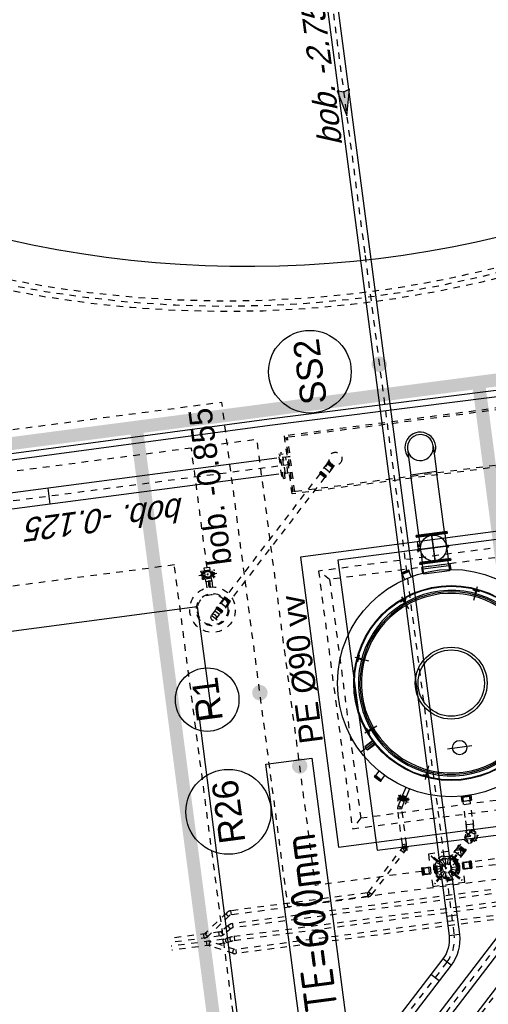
# Model space of a CAD drawing. Header units: metres. Extents: x 118052 to 118564, y 454784 to 455719.
# Tile 69 of 160: x 118255.64 to 118262.84, y 455268.94 to 455284.06. Entities that reach past the tile are written whole.
import ezdxf
from ezdxf.enums import TextEntityAlignment as Align

# ---------------------------------------------------------------- set-up
doc = ezdxf.new("R2010")
doc.units = ezdxf.units.M
doc.header["$LTSCALE"] = 0.5
for name, pattern in [('DASHED', [19.05, 12.7, -6.35]), ('Tauw_HIDDEN2', [5.6, 4, -1.6]), ('Tauw_HIDDEN3', [2.8, 2, -0.8]), ('Tauw_L_Center2', [6.499, 4, -0.833, 0.833, -0.833]), ('Tauw_L_Center3', [4.338, 2.66, -0.556, 0.556, -0.566])]:
    doc.linetypes.add(name, pattern=pattern)
for name, color, linetype in [('_gebouwen', 7, 'Continuous'), ('_ob10', 7, 'Continuous'), ('C-035', 6, 'Continuous'), ('EL_N_A_EB00----REVISIE~-_-----', 1, 'Continuous'), ('GRAAFWERKZAAMHEDEN', 6, 'Continuous'), ('KABELLOOP', 6, 'Continuous'), ('Koningsstal VIEUWPORT', 254, 'Continuous'), ('ME_N_A_EB00----kunstof-put~-_-----', 135, 'Continuous'), ('ME_N_H_EB00X---ALG_Stramien~-_-----', 135, 'Tauw_HIDDEN3'), ('ZU_B_-_EL999---LW_pvc160_vbr11~H_-----', 1, 'Tauw_L_Center2'), ('ZU_B_-_EL999---LW_pvc160_vbr11~W_-----', 8, 'Tauw_HIDDEN2'), ('ZU_N_-_AL999---LC_pvc90_sdr34__18_^200~-_-----', 7, 'Continuous'), ('ZU_N_-_AL999---LL_pvc250_zgr34__18_^200~N_-----', 7, 'Continuous'), ('ZU_N_-_AL999---LR_PE-90_pgr17__20_^200~M_-----', 7, 'Continuous'), ('ZU_N_-_AL999---LR_PE-90_vbr11__18_^200~-_-----', 7, 'Continuous'), ('ZU_N_-_AL999---LSSpvc160_vgr11__18_^200~N_-----', 7, 'Continuous'), ('ZU_N_-_AL999---LSSpvc160_vgr11__20_^200~M_-----', 7, 'Continuous'), ('ZU_N_-_AL999---LW_pvc160_vbr11__20_^200~M_-----', 7, 'Continuous'), ('ZU_N_-_EL999---LB_PE-90_sdr00~H_-----', 2, 'Tauw_L_Center2'), ('ZU_N_-_EL999---LC_pvc90_sdr34~H_-----', 2, 'Tauw_L_Center2'), ('ZU_N_-_EL999---LL_PE-110_pgr17~H_-----', 2, 'Tauw_L_Center2'), ('ZU_N_-_EL999---LL_PE-110_pgr17~W_-----', 15, 'Continuous'), ('ZU_N_-_EL999---LL_pvc250_zgr34~H_-----', 2, 'Tauw_L_Center2'), ('ZU_N_-_EL999---LL_pvc250_zgr34~W_-----', 2, 'Continuous'), ('ZU_N_-_EL999---LR_PE-90_vbr11~H_-----', 2, 'Tauw_L_Center2'), ('ZU_N_-_EL999---LSSpvc160_pgr34~H_-----', 2, 'Tauw_L_Center2'), ('ZU_N_-_EL999---LSSpvc160_pgr34~W_-----', 8, 'Continuous'), ('ZU_N_-_EL999---LSSpvc160_vgr11~H_-----', 2, 'Tauw_L_Center2'), ('ZU_N_-_EL999---LSSpvc160_vgr11~W_-----', 8, 'Continuous'), ('ZU_N_-_EL999---LW_pvc160_vbr11~H_-----', 2, 'Tauw_L_Center2'), ('ZU_N_-_ML999---LR_PE-90_pgr17__20_^200~M_-----', 7, 'Continuous'), ('ZU_N_-_ML999---LS_pvc160_zgr34~-_-----', 7, 'Tauw_L_Center3'), ('ZU_N_-_ML999---LSSpvc160_vgr11__20_^200~M_-----', 7, 'Continuous'), ('ZU_N_-_ML999---LW_pvc160_vbr11__20_^200~M_-----', 7, 'Continuous')]:
    doc.layers.add(name, color=color, linetype=linetype)
doc.styles.add('BURO-025', font='Isocp.shx', dxfattribs={"height": 500})
doc.styles.add('TAUW-ISOCP', font='tcb_isocp.shx')
doc.styles.add('tcb_isocp', font='tcb_isocp.shx')

# ---------------------------------------------------------------- blocks, each defined once
blk = doc.blocks.new('A$C6DFC50BF')
at = {"layer": 'GRAAFWERKZAAMHEDEN'}
blk.add_lwpolyline([(67093, -72542), (74516, -72542), (74516, -73256), (67093, -73256)], close=True, dxfattribs=at)
at = {"layer": 'KABELLOOP', "linetype": 'DASHED', "const_width": 200}
for points in [[(79918, -55944), (79918, -91750), (53598, -91754), (53598, -89650)], [(63390, -68371), (63373, -71240), (79918, -71240)], [(76730, -76554), (79918, -76554)]]:
    blk.add_lwpolyline(points, dxfattribs=at)
at = {"layer": 'GRAAFWERKZAAMHEDEN', "color": 2, "style": 'BURO-025'}
blk.add_text('SLEUFBREEDTE=600mm', height=500, rotation=359.9837, dxfattribs=at).set_placement((67127, -73152))
blk = doc.blocks.new('zustrmr')
at = {"color": 0}
blk.add_line((1, 0.24), (0, 0), dxfattribs=at)
for p, q in [((0, 0), (1, -0.24)), ((0.92, 0), (1, 0.24)), ((1, -0.24), (0.92, 0))]:
    blk.add_line(p, q)
for points in [[(0, 0), (1, 0.24), (0.92, 0)], [(0, 0), (1, -0.24), (0.92, 0)]]:
    blk.add_solid(points, dxfattribs=at)
blk = doc.blocks.new('Leidingen')
at = {"layer": 'C-035'}
for p, q in [((-187463, -14327.5), (-187457.3, -14341.4)), ((-188492.5, -14675.9), (-188543.5, -14764.2))]:
    blk.add_line(p, q, dxfattribs=at)
at = {"layer": 'ME_N_A_EB00----kunstof-put~-_-----'}
for p, q in [((-184621.5, -13635), (-189121.5, -13635)), ((-189121.5, -13635), (-189121.5, -30635)), ((-184621.5, -30635), (-184621.5, -13635)), ((-187591.6, -14394.6), (-187721.6, -14169.5)), ((-188121.5, -14329.4), (-188202.1, -14410)), ((-188115.9, -14337.8), (-188193.6, -14415.6)), ((-188101.7, -14344.9), (-188186.6, -14429.8)), ((-188117.3, -14329.4), (-188101.7, -14344.9)), ((-188105.2, -14348.4), (-188115.9, -14337.8)), ((-188105.2, -14348.4), (-188044.4, -14409.3)), ((-187697.9, -14273.4), (-187623.7, -14402)), ((-187619.6, -14399.6), (-187694.8, -14269.4)), ((-187573.2, -14372.8), (-187648.4, -14242.6)), ((-187569.1, -14370.5), (-187643.4, -14241.9)), ((-187463, -14327.5), (-187370.6, -14289.3)), ((-187457.3, -14341.4), (-187364.9, -14303.1)), ((-187434.1, -14266.6), (-187351.4, -14466.4)), ((-187418, -14325.1), (-187399.8, -14369)), ((-187404.1, -14319.4), (-187386, -14363.3)), ((-187370.6, -14289.3), (-187364.9, -14303.1)), ((-186259, -14266.6), (-186341.8, -14466.4)), ((-186322.5, -14289.2), (-186328.3, -14303.1)), ((-186328.3, -14303.1), (-186235.9, -14341.4)), ((-186322.5, -14289.2), (-186230.1, -14327.5)), ((-186289, -14319.4), (-186307.2, -14363.2)), ((-186275.1, -14325.1), (-186293.3, -14369)), ((-186230.1, -14327.5), (-186235.9, -14341.4)), ((-188202.1, -14414.2), (-188186.6, -14429.8)), ((-188183, -14426.2), (-188193.6, -14415.6)), ((-188183, -14426.2), (-188122.2, -14487)), ((-188556.5, -14756.7), (-188505.5, -14668.4)), ((-188464.6, -14655.6), (-188547.1, -14798.5)), ((-188450.7, -14663.6), (-188533.2, -14806.5)), ((-188492.5, -14675.9), (-188518, -14720)), ((-188492.5, -14675.9), (-188505.5, -14668.4)), ((-188448.1, -14688.2), (-188497, -14660)), ((-188480.3, -14682.9), (-188492.5, -14675.9)), ((-188450.7, -14663.6), (-188464.6, -14655.6)), ((-188510.6, -14796.4), (-188559.5, -14768.2)), ((-188556.5, -14756.7), (-188543.5, -14764.2)), ((-188533.2, -14806.5), (-188547.1, -14798.5)), ((-188518, -14720), (-188543.5, -14764.2)), ((-188531.3, -14771.2), (-188543.5, -14764.2)), ((-188485.6, -14747.9), (-188535, -14719.4)), ((-188477.6, -14734.1), (-188527, -14705.6)), ((-188508.1, -14762.9), (-188506, -14763.3)), ((-188474.5, -14708.7), (-188506, -14763.3)), ((-188490.4, -14772.3), (-188506, -14763.3)), ((-188458.9, -14717.7), (-188490.4, -14772.3)), ((-188377.5, -14837.5), (-188490.4, -14772.3)), ((-188485.6, -14747.9), (-188477.6, -14734.1)), ((-188475.9, -14707.2), (-188474.5, -14708.7)), ((-188458.9, -14717.7), (-188474.5, -14708.7)), ((-188346, -14782.9), (-188458.9, -14717.7)), ((-188265, -15097.6), (-188065.2, -15180.4)), ((-188242.4, -15161.1), (-188204.1, -15068.7)), ((-188228.5, -15166.8), (-188190.3, -15074.4)), ((-188212.3, -15127.5), (-188168.4, -15145.7)), ((-188206.5, -15113.7), (-188162.6, -15131.9)), ((-188204.1, -15068.7), (-188190.2, -15074.4)), ((-185428.1, -15097.5), (-185627.9, -15180.3)), ((-185486.6, -15113.6), (-185530.5, -15131.8)), ((-185480.8, -15127.5), (-185524.7, -15145.7)), ((-185489, -15068.6), (-185502.9, -15074.4)), ((-185502.8, -15074.4), (-185464.6, -15166.7)), ((-185489, -15068.6), (-185450.7, -15161)), ((-185068.2, -15146.3), (-185089.5, -15152)), ((-185035, -15258.5), (-185064.6, -15148.4)), ((-188242.4, -15161.1), (-188228.5, -15166.8)), ((-185450.7, -15161), (-185464.6, -15166.7)), ((-185088.2, -15156.8), (-185171.3, -15179.1)), ((-185059.7, -15263), (-185142.8, -15285.3)), ((-185058.4, -15267.9), (-185089.5, -15152)), ((-185088.2, -15156.8), (-185073.7, -15152.9)), ((-185045.2, -15259.2), (-185073.7, -15152.9)), ((-185059.7, -15263), (-185045.2, -15259.2)), ((-185037.2, -15262.2), (-185058.4, -15267.9)), ((-184974.6, -15925), (-184974.6, -15445)), ((-184974.6, -15445), (-184959.6, -15445)), ((-184959.6, -15925), (-184959.6, -15445)), ((-184944.6, -15445), (-184959.6, -15445)), ((-184959.6, -15925), (-184959.6, -15445)), ((-184944.6, -15925), (-184944.6, -15445)), ((-184775.2, -15438), (-184775.2, -15451)), ((-184733.8, -15438), (-184775.2, -15438)), ((-184619.8, -15451), (-184775.2, -15451)), ((-184773.2, -15440), (-184773.2, -15449)), ((-184733.8, -15440), (-184773.2, -15440)), ((-184619.8, -15449), (-184773.2, -15449)), ((-184757.1, -15432), (-184755.1, -15430)), ((-184757.1, -15438), (-184757.1, -15432)), ((-184742.1, -15432), (-184757.1, -15432)), ((-184757.1, -15449), (-184757.1, -15440)), ((-184757.1, -15455), (-184757.1, -15451)), ((-184744.1, -15430), (-184755.1, -15430)), ((-184749.6, -15920), (-184749.6, -15425)), ((-184742.1, -15432), (-184744.1, -15430)), ((-184742.1, -15438), (-184742.1, -15432)), ((-184742.1, -15449), (-184742.1, -15440)), ((-184742.1, -15455), (-184742.1, -15451)), ((-184733.8, -15438), (-184733.8, -15440)), ((-184702.1, -15485), (-184702.1, -15451)), ((-184677.1, -15451), (-184702.1, -15451)), ((-184689.6, -15492.8), (-184689.6, -15440.3)), ((-184677.1, -15485), (-184677.1, -15451)), ((-184619.8, -15449), (-184619.8, -15451)), ((-184554.6, -15925), (-184554.6, -15445)), ((-184539.6, -15445), (-184554.6, -15445)), ((-184539.6, -15925), (-184539.6, -15445)), ((-184539.6, -15925), (-184539.6, -15445)), ((-184539.6, -15445), (-184524.6, -15445)), ((-184524.6, -15925), (-184524.6, -15445)), ((-187846.5, -15874.7), (-187846.5, -15495.3)), ((-185131.6, -15485), (-185021.5, -15485)), ((-185131.6, -15885), (-185131.6, -15485)), ((-185021.5, -15465), (-185110.4, -15465)), ((-185108.7, -15479), (-185046.5, -15479)), ((-185046.5, -15479), (-185046.5, -15885)), ((-185021.5, -15905), (-185021.5, -15465)), ((-185021.5, -15485), (-184974.6, -15485)), ((-184979.6, -15462.5), (-184954.6, -15462.5)), ((-184939.6, -15462.5), (-184964.6, -15462.5)), ((-184554.6, -15485), (-184944.6, -15485)), ((-184764.6, -15485), (-184764.6, -15455)), ((-184734.6, -15455), (-184764.6, -15455)), ((-184734.6, -15485), (-184734.6, -15455)), ((-184534.6, -15462.5), (-184559.6, -15462.5)), ((-184544.6, -15462.5), (-184519.6, -15462.5)), ((-184524.6, -15485), (-183590.8, -15485)), ((-183590.8, -15885), (-183590.8, -15485)), ((-183190.8, -15485), (-183590.8, -15485)), ((-188671.6, -15625.5), (-188671.6, -15630.5)), ((-188610.5, -15625.5), (-188671.6, -15625.5)), ((-188606.6, -15630.5), (-188671.6, -15630.5)), ((-188671.6, -15630.5), (-188671.6, -15699.4)), ((-188671.6, -15699.4), (-188671.6, -15745.5)), ((-188671.6, -15740.5), (-188606.6, -15740.5)), ((-188671.6, -15745.5), (-188610.5, -15745.5)), ((-188594.9, -15610.5), (-188671.4, -15610.5)), ((-188671.4, -15610.5), (-188671.4, -15760.5)), ((-188595.6, -15630.5), (-188671.4, -15630.5)), ((-188595.6, -15740.5), (-188671.4, -15740.5)), ((-188606.6, -15630.5), (-188606.6, -15740.5)), ((-188604.6, -15632.5), (-188606.6, -15630.5)), ((-188606.6, -15740.5), (-188604.6, -15738.5)), ((-188602.6, -15630.5), (-188604.6, -15632.5)), ((-188604.6, -15632.5), (-188604.6, -15738.5)), ((-188604.6, -15738.5), (-188602.6, -15740.5)), ((-188602.6, -15740.5), (-188602.6, -15630.5)), ((-188595.6, -15630.5), (-188602.6, -15630.5)), ((-188602.6, -15740.5), (-188595.6, -15740.5)), ((-184534.6, -15685), (-184964.6, -15685)), ((-184947, -15685), (-184522.5, -15685)), ((-184947, -15685), (-184522.5, -15685)), ((-188594.9, -15760.5), (-188671.4, -15760.5)), ((-185021.5, -15885), (-185131.6, -15885)), ((-185021.5, -15905), (-185110.4, -15905)), ((-185046.5, -15891), (-185108.7, -15891)), ((-185046.5, -15885), (-185046.5, -15891)), ((-185021.5, -15885), (-184974.6, -15885)), ((-184979.6, -15907.5), (-184954.6, -15907.5)), ((-184939.6, -15907.5), (-184964.6, -15907.5)), ((-184554.6, -15885), (-184944.6, -15885)), ((-184764.6, -15915), (-184764.6, -15885)), ((-184734.6, -15915), (-184734.6, -15885)), ((-184534.6, -15907.5), (-184559.6, -15907.5)), ((-184544.6, -15907.5), (-184519.6, -15907.5)), ((-184524.6, -15885), (-183590.8, -15885)), ((-183190.8, -15885), (-183590.8, -15885)), ((-184974.6, -15925), (-184959.6, -15925)), ((-184944.6, -15925), (-184959.6, -15925)), ((-184734.6, -15915), (-184764.6, -15915)), ((-184539.6, -15925), (-184554.6, -15925)), ((-184539.6, -15925), (-184524.6, -15925)), ((-185428, -16272.6), (-185628, -16189.8)), ((-185464.5, -16203.4), (-185502.8, -16295.8)), ((-185450.7, -16209.1), (-185489, -16301.5)), ((-185450.7, -16209.1), (-185464.6, -16203.4)), ((-185486.6, -16256.5), (-185530.4, -16238.3)), ((-185480.8, -16242.6), (-185524.7, -16224.5)), ((-185489, -16301.5), (-185502.8, -16295.7))]:
    blk.add_line(p, q, dxfattribs=at)
for centre, radius in [((-186846.5, -15685), 1750), ((-186846.5, -15685.2), 1500), ((-186846.5, -15685.2), 1490), ((-186846.5, -15685.1), 553), ((-186846.5, -15685), 510.9), ((-187846.5, -15685), 110), ((-184749.6, -15685), 200)]:
    blk.add_circle(centre, radius, dxfattribs=at)
for centre, radius, start, end in [((-186846.5, -15684.9), 1427.5, 289.99812, 250.00188), ((-186846.5, -15684.9), 1405, 286.54077, 251.31986), ((-186846.5, -15684.9), 1382.5, 289.99806, 250.00194), ((-188119.4, -14331.5), 3, 45, 135), ((-187635.5, -14318.5), 77, 95.83796, 144.16204), ((-188200, -14412.1), 3, 135, 225), ((-185067.5, -15149.2), 3, 15, 105), ((-185037.9, -15259.3), 3, 285, 15), ((-183190.8, -15685), 237.5, 237.3631, 122.63689), ((-183190.8, -15685), 200, 90, 270), ((-183190.8, -15685), 200, 270, 90)]:
    blk.add_arc(centre, radius, start, end, dxfattribs=at)
at = {"layer": 'ME_N_H_EB00X---ALG_Stramien~-_-----'}
for p, q in [((-190361.9, -11700), (-190361.9, -10885)), ((-190298.9, -11695.2), (-190298.9, -10885)), ((-190241.9, -11656.1), (-190241.9, -10885)), ((-190178.9, -11655.2), (-190178.9, -10885)), ((-190535.9, -11822.4), (-190361.9, -11453)), ((-190478.9, -11849.3), (-190304.9, -11479.8)), ((-190361.9, -11433.4), (-190298.9, -11433.4)), ((-190241.9, -11405.8), (-190178.9, -11405.8)), ((-189941.9, -11848.8), (-190220.7, -11467.8)), ((-189900.2, -11799.2), (-190178.9, -11418.2)), ((-190241.9, -11640.8), (-190178.9, -11640.8)), ((-190361.9, -11690.5), (-190298.9, -11690.5)), ((-190341.9, -11837.7), (-190360.8, -11715.3)), ((-190280.1, -11825.3), (-190297.8, -11710.4)), ((-190149.5, -11835.5), (-190225.2, -11714.4)), ((-190094.1, -11805.2), (-190171.3, -11681.7)), ((-190541.9, -26283.4), (-190541.9, -11849.3)), ((-190541.9, -11868.3), (-190478.9, -11868.3)), ((-190478.9, -26283.4), (-190478.9, -11849.3)), ((-190341.9, -22183.4), (-190341.9, -11837.7)), ((-190341.9, -11868.3), (-190278.9, -11868.3)), ((-190278.9, -22183.4), (-190278.9, -11840.5)), ((-190141.9, -18083.4), (-190141.9, -11862)), ((-190141.9, -11868.3), (-190078.9, -11868.3)), ((-190078.9, -18083.4), (-190078.9, -11858.2)), ((-189941.9, -13983.4), (-189941.9, -11848.8)), ((-189941.9, -11868.3), (-189878.9, -11868.3)), ((-189878.9, -13983.4), (-189878.9, -11864.1)), ((-184772.5, -12109.5), (-184655.7, -12109.5)), ((-184741.2, -12089.5), (-184759.2, -12089.5)), ((-184759.2, -12089.5), (-184759.2, -12289.5)), ((-184741.2, -12089.5), (-184741.2, -12218.7)), ((-184724.2, -12120.5), (-184741.2, -12120.5)), ((-184724.2, -12120.5), (-184714.2, -12088.5)), ((-184724.2, -12120.5), (-184724.2, -12140.7)), ((-184682.2, -12088.5), (-184714.2, -12088.5)), ((-184682.2, -12088.5), (-184714.2, -12088.5)), ((-184714.2, -12136.7), (-184714.2, -12088.5)), ((-184698.8, -12050.2), (-184698.8, -12326.9)), ((-184672.2, -12120.5), (-184682.2, -12088.5)), ((-184682.2, -12137.1), (-184682.2, -12088.5)), ((-184672.2, -12120.5), (-184656.4, -12120.5)), ((-184672.2, -12120.5), (-184672.2, -12141.4)), ((-184656.4, -12089.5), (-184638.4, -12089.5)), ((-184656.4, -12089.5), (-184656.4, -12289.5)), ((-184638.4, -12089.5), (-184638.4, -12289.5)), ((-185417.8, -12238.9), (-185319, -12140.1)), ((-185400.2, -12221.3), (-185322.5, -12299)), ((-185258.9, -12235.4), (-185336.6, -12157.7)), ((-185336.6, -12285), (-185273, -12221.3)), ((-185316.2, -12320.8), (-185237.1, -12241.7)), ((-185306.1, -12333.1), (-185224.8, -12251.8)), ((-185303.9, -12333.1), (-185224.8, -12254)), ((-185292.7, -12342.1), (-185215.8, -12265.3)), ((-185290.4, -12342.1), (-185215.8, -12267.5)), ((-185085.8, -12408.5), (-185258.9, -12235.4)), ((-185234.9, -12241.7), (-185237.1, -12241.7)), ((-185224.8, -12251.8), (-185234.9, -12241.7)), ((-185215.8, -12265.3), (-185225.9, -12255.2)), ((-185224.8, -12251.8), (-185224.8, -12254)), ((-185215.8, -12265.3), (-185215.8, -12267.5)), ((-185103.8, -12379.5), (-185215.8, -12267.5)), ((-185002.2, -12144.5), (-185018, -12144.5)), ((-185002.2, -12234.5), (-185018, -12234.5)), ((-184802.1, -12144.5), (-185002.2, -12144.5)), ((-184802.1, -12234.5), (-185002.2, -12234.5)), ((-184798.2, -12179.5), (-184998.4, -12179.5)), ((-184798.2, -12199.5), (-184998.4, -12199.5)), ((-184804.2, -12144.5), (-184804.2, -12179.5)), ((-184804.2, -12144.5), (-184761.2, -12144.5)), ((-184804.2, -12199.5), (-184804.2, -12234.5)), ((-184804.2, -12234.5), (-184761.2, -12234.5)), ((-184798.2, -12179.5), (-184798.2, -12199.5)), ((-184772.3, -12269.5), (-184659, -12269.5)), ((-184759.2, -12143.8), (-184761.2, -12144.5)), ((-184761.2, -12144.5), (-184761.2, -12234.5)), ((-184761.2, -12234.5), (-184759.2, -12235.3)), ((-184741.2, -12224.5), (-184741.2, -12289.5)), ((-184724.2, -12258.5), (-184741.2, -12258.5)), ((-184724.2, -12144.7), (-184724.2, -12151.1)), ((-184724.2, -12227.9), (-184724.2, -12234.3)), ((-184724.2, -12238.3), (-184724.2, -12258.5)), ((-184724.2, -12258.5), (-184714.2, -12290.5)), ((-184714.2, -12146.2), (-184714.2, -12140.4)), ((-184714.2, -12232.9), (-184714.2, -12238.6)), ((-184714.2, -12242.3), (-184714.2, -12290.5)), ((-184704.3, -12184), (-184693.3, -12184)), ((-184704.3, -12184), (-184704.3, -12195)), ((-184704.3, -12195), (-184693.3, -12195)), ((-184693.3, -12184), (-184693.3, -12195)), ((-184682.2, -12146.6), (-184682.2, -12140.8)), ((-184682.2, -12232.4), (-184682.2, -12238.3)), ((-184682.2, -12241.9), (-184682.2, -12290.5)), ((-184672.2, -12258.5), (-184682.2, -12290.5)), ((-184672.2, -12145.4), (-184672.2, -12152)), ((-184672.2, -12227), (-184672.2, -12233.6)), ((-184672.2, -12237.6), (-184672.2, -12258.5)), ((-184672.2, -12258.5), (-184656.4, -12258.5)), ((-184638.4, -12143.8), (-184636.4, -12144.5)), ((-184636.4, -12234.5), (-184638.4, -12235.3)), ((-184636.4, -12144.5), (-184636.4, -12234.5)), ((-184593.4, -12144.5), (-184593.4, -12234.5)), ((-185149.4, -12472.2), (-185322.5, -12299)), ((-185316.2, -12323), (-185316.2, -12320.8)), ((-185306.1, -12333.1), (-185316.2, -12323)), ((-185306.1, -12333.1), (-185303.9, -12333.1)), ((-185292.7, -12342.1), (-185302.8, -12332)), ((-185292.7, -12342.1), (-185290.4, -12342.1)), ((-185178.4, -12454.1), (-185290.4, -12342.1)), ((-185228.9, -12392.6), (-185165.3, -12329)), ((-185178.4, -12454.1), (-185103.8, -12379.5)), ((-185178.4, -12456.3), (-185101.6, -12379.5)), ((-185169.5, -12467.5), (-185090.4, -12388.5)), ((-185169.5, -12469.8), (-185088.1, -12388.5)), ((-185157.1, -12479.9), (-185078, -12400.8)), ((-185101.6, -12379.5), (-185103.8, -12379.5)), ((-185091.5, -12389.6), (-185101.6, -12379.5)), ((-185088.1, -12388.5), (-185090.4, -12388.5)), ((-185078, -12398.6), (-185088.1, -12388.5)), ((-183387.7, -14103.1), (-185084, -12406.8)), ((-185078, -12398.6), (-185078, -12400.8)), ((-184759.2, -12289.5), (-184741.2, -12289.5)), ((-184682.2, -12290.5), (-184714.2, -12290.5)), ((-184638.4, -12289.5), (-184656.4, -12289.5)), ((-185178.4, -12456.3), (-185178.4, -12454.1)), ((-185168.3, -12466.4), (-185178.4, -12456.3)), ((-185169.5, -12469.8), (-185169.5, -12467.5)), ((-185159.4, -12479.9), (-185169.5, -12469.8)), ((-185157.1, -12479.9), (-185159.4, -12479.9)), ((-183451.4, -14166.7), (-185147.7, -12470.4)), ((-183190.8, -13649.6), (-183190.8, -13474)), ((-183640.8, -13635), (-182740.8, -13635)), ((-183640.8, -30935), (-183640.8, -13635)), ((-183612.8, -31635), (-183612.8, -13635)), ((-183388.3, -13533.3), (-182993.3, -13533.3)), ((-183388.3, -13533.3), (-183388.3, -13561.3)), ((-183388.3, -13561.3), (-182993.3, -13561.3)), ((-183350.8, -13513.3), (-183030.8, -13513.3)), ((-183350.8, -13513.3), (-183350.8, -13533.3)), ((-183350.8, -13513.3), (-183030.8, -13513.3)), ((-183321, -13561.3), (-183315.8, -13573.3)), ((-183315.8, -13573.3), (-183065.8, -13573.3)), ((-183315.8, -13613.3), (-183315.8, -13573.3)), ((-183315.8, -13680), (-183315.8, -13613.3)), ((-183315.8, -13613.3), (-183065.8, -13613.3)), ((-183315.8, -13635), (-183315.8, -13680)), ((-183065.8, -13573.3), (-183060.5, -13561.3)), ((-183065.8, -13613.3), (-183065.8, -13573.3)), ((-183065.8, -13680), (-183065.8, -13613.3)), ((-183065.8, -13635), (-183065.8, -13680)), ((-183030.8, -13513.3), (-183030.8, -13533.3)), ((-183015.8, -13580.5), (-183015.8, -13511.3)), ((-182993.3, -13561.3), (-182993.3, -13533.3)), ((-182768.8, -31635), (-182768.8, -13635)), ((-182740.8, -31635), (-182740.8, -13635)), ((-183612.8, -13655), (-182768.8, -13655)), ((-183612.8, -13680), (-182768.8, -13680)), ((-184871.5, -13885), (-188871.5, -13885)), ((-188871.5, -13885), (-188871.5, -30385)), ((-188721.5, -14035), (-188871.5, -13885)), ((-185021.5, -14035), (-184871.5, -13885)), ((-184871.5, -30385), (-184871.5, -13885)), ((-189878.9, -13983.4), (-189941.9, -13983.4)), ((-189914.3, -14050.2), (-189869.7, -14005.6)), ((-189914.3, -14050.2), (-189293.8, -14670.6)), ((-189869.7, -14005.6), (-189249.3, -14626.1)), ((-185021.5, -14035), (-188721.5, -14035)), ((-188721.5, -14035), (-188721.5, -30235)), ((-185021.5, -30235), (-185021.5, -14035)), ((-183380, -14095.4), (-183459.1, -14174.4)), ((-183459.1, -14176.7), (-183459.1, -14174.4)), ((-183449, -14186.8), (-183459.1, -14176.7)), ((-183284.8, -14333.2), (-183451.4, -14166.7)), ((-183367.7, -14105.4), (-183449, -14186.8)), ((-183449, -14186.8), (-183446.8, -14186.8)), ((-183367.7, -14107.7), (-183446.8, -14186.8)), ((-183435.5, -14195.7), (-183445.6, -14185.6)), ((-183358.7, -14118.9), (-183435.5, -14195.7)), ((-183435.5, -14195.7), (-183433.3, -14195.7)), ((-183358.7, -14121.2), (-183433.3, -14195.7)), ((-183321.3, -14307.7), (-183433.3, -14195.7)), ((-183219.5, -14271.4), (-183387.7, -14103.1)), ((-183377.8, -14095.4), (-183380, -14095.4)), ((-183367.7, -14105.4), (-183377.8, -14095.4)), ((-183308.2, -14182.6), (-183371.8, -14246.3)), ((-183358.7, -14118.9), (-183368.8, -14108.8)), ((-183367.7, -14105.4), (-183367.7, -14107.7)), ((-183358.7, -14118.9), (-183358.7, -14121.2)), ((-183246.7, -14233.1), (-183358.7, -14121.2)), ((-183246.7, -14233.1), (-183321.3, -14307.7)), ((-183244.5, -14233.1), (-183321.3, -14310)), ((-183244.5, -14233.1), (-183246.7, -14233.1)), ((-183234.4, -14243.2), (-183244.5, -14233.1)), ((-183321.3, -14310), (-183321.3, -14307.7)), ((-183311.2, -14320.1), (-183321.3, -14310)), ((-183233.3, -14242.1), (-183312.3, -14321.2)), ((-183231, -14242.1), (-183312.3, -14323.4)), ((-183312.3, -14323.4), (-183312.3, -14321.2)), ((-183302.2, -14333.5), (-183312.3, -14323.4)), ((-183302.2, -14333.5), (-183300, -14333.5)), ((-183220.9, -14254.5), (-183300, -14333.5)), ((-183231, -14242.1), (-183233.3, -14242.1)), ((-183220.9, -14252.2), (-183231, -14242.1)), ((-183220.9, -14254.5), (-183220.9, -14252.2)), ((-189293.8, -14581.5), (-189338.4, -14626.1)), ((-189235.1, -14612), (-189307.9, -14684.8)), ((-189271.5, -14699.8), (-189271.5, -14596.9)), ((-189271.5, -14616.9), (-189208.5, -14616.9)), ((-189271.5, -14679.9), (-189208.5, -14679.9)), ((-189208.5, -14616.9), (-189208.5, -14679.9)), ((-189208.5, -14616.9), (-188658.9, -14616.9)), ((-189208.5, -14679.9), (-188658.9, -14679.9)), ((-188658.9, -14616.9), (-188658.9, -14679.9)), ((-188643.2, -14684.1), (-188611.7, -14629.5)), ((-188560.6, -14731.8), (-188643.2, -14684.1)), ((-188529.1, -14677.2), (-188611.7, -14629.5)), ((-188503.6, -14633.1), (-188586.1, -14776)), ((-188489.7, -14641.1), (-188572.2, -14784)), ((-188538.3, -14636.1), (-188489.4, -14664.3)), ((-188489.7, -14641.1), (-188503.6, -14633.1)), ((-188600.8, -14744.3), (-188551.9, -14772.6)), ((-188572.2, -14784), (-188586.1, -14776)), ((-189717.9, -14862.5), (-189716.4, -14860.9)), ((-189717.9, -14862.5), (-189717.9, -14876.7)), ((-189717.9, -14876.7), (-189716.4, -14878.3)), ((-189602.9, -14876.7), (-189717.9, -14876.7)), ((-189604.5, -14860.9), (-189716.4, -14860.9)), ((-189604.5, -14878.3), (-189716.4, -14878.3)), ((-189714.8, -14878.3), (-189714.8, -14892.6)), ((-189714.8, -14892.6), (-189713.2, -14894.2)), ((-189606.1, -14892.6), (-189714.8, -14892.6)), ((-189713.2, -14894.2), (-189713.2, -15052.6)), ((-189607.7, -14894.2), (-189713.2, -14894.2)), ((-189705.4, -14860.9), (-189705.4, -15085.9)), ((-189705.4, -14973.4), (-189615.4, -14973.4)), ((-189615.4, -14860.9), (-189615.4, -15085.9)), ((-189606.1, -14892.6), (-189607.7, -14894.2)), ((-189607.7, -14894.2), (-189607.7, -15052.6)), ((-189606.1, -14878.3), (-189606.1, -14892.6)), ((-189604.5, -14860.9), (-189602.9, -14862.5)), ((-189602.9, -14876.7), (-189604.5, -14878.3)), ((-189602.9, -14862.5), (-189602.9, -14876.7)), ((-189777.1, -15140.1), (-189876.2, -15041)), ((-189448.9, -15034.6), (-189872, -15457.7)), ((-189766.5, -15129.4), (-189865.5, -15030.4)), ((-189695.2, -15198.1), (-189754.5, -15116.4)), ((-189717.9, -15070), (-189716.4, -15068.4)), ((-189717.9, -15070), (-189717.9, -15084.3)), ((-189602.9, -15070), (-189717.9, -15070)), ((-189717.9, -15084.3), (-189716.4, -15085.9)), ((-189604.5, -15068.4), (-189716.4, -15068.4)), ((-189604.5, -15085.9), (-189716.4, -15085.9)), ((-189715.4, -15088.4), (-189715.4, -15098.3)), ((-189714.8, -15054.2), (-189713.2, -15052.6)), ((-189714.8, -15054.2), (-189714.8, -15068.4)), ((-189606.1, -15054.2), (-189714.8, -15054.2)), ((-189607.7, -15052.6), (-189713.2, -15052.6)), ((-189678.7, -15189.7), (-189709.9, -15093.7)), ((-189660.4, -15186.8), (-189660.4, -15085.9)), ((-189660.4, -15186.8), (-189660.4, -15085.9)), ((-189642.2, -15189.7), (-189611, -15093.7)), ((-189625.7, -15198.1), (-189566.4, -15116.4)), ((-189606.1, -15054.2), (-189607.7, -15052.6)), ((-189606.1, -15054.2), (-189606.1, -15068.4)), ((-189605.4, -15088.4), (-189605.4, -15098.3)), ((-189602.9, -15070), (-189604.5, -15068.4)), ((-189602.9, -15084.3), (-189604.5, -15085.9)), ((-189602.9, -15070), (-189602.9, -15084.3)), ((-189554.4, -15129.4), (-189456.8, -15031.9)), ((-189543.8, -15140.1), (-189446.2, -15042.5)), ((-189716.6, -15227.6), (-189812.6, -15196.4)), ((-189716.6, -15264.1), (-189812.6, -15295.3)), ((-189708.2, -15211.2), (-189789.9, -15151.8)), ((-189708.2, -15280.6), (-189789.9, -15339.9)), ((-189695.2, -15293.7), (-189754.5, -15375.3)), ((-189678.7, -15302.1), (-189709.9, -15398.1)), ((-189612.6, -15211.2), (-189531, -15151.8)), ((-189612.6, -15280.6), (-189531, -15339.9)), ((-189604.2, -15227.6), (-189508.3, -15196.4)), ((-189604.2, -15264.1), (-189508.3, -15295.3)), ((-189601.4, -15245.9), (-189500.4, -15245.9)), ((-189777.1, -15352.2), (-189874.7, -15449.7)), ((-189766.5, -15362.8), (-189864.1, -15460.3)), ((-189717.9, -15407.9), (-189716.4, -15406.3)), ((-189717.9, -15422.2), (-189717.9, -15407.9)), ((-189717.9, -15422.2), (-189716.4, -15423.8)), ((-189602.9, -15422.2), (-189717.9, -15422.2)), ((-189604.5, -15406.3), (-189716.4, -15406.3)), ((-189604.5, -15423.8), (-189716.4, -15423.8)), ((-189715.4, -15403.8), (-189715.4, -15393.9)), ((-189714.8, -15438.1), (-189714.8, -15423.8)), ((-189714.8, -15438.1), (-189713.2, -15439.6)), ((-189606.1, -15438.1), (-189714.8, -15438.1)), ((-189713.2, -15598), (-189713.2, -15439.6)), ((-189607.7, -15439.6), (-189713.2, -15439.6)), ((-189705.4, -19405.2), (-189705.4, -15386.6)), ((-189660.4, -15305), (-189660.4, -15405.9)), ((-189660.4, -15305), (-189660.4, -15405.9)), ((-189625.7, -15343.7), (-189566.4, -15425.3)), ((-189615.4, -19405.2), (-189615.4, -15386.6)), ((-189606.1, -15438.1), (-189607.7, -15439.6)), ((-189607.7, -15598), (-189607.7, -15439.6)), ((-189606.1, -15438.1), (-189606.1, -15423.8)), ((-189605.4, -15403.8), (-189605.4, -15393.9)), ((-189602.9, -15407.9), (-189604.5, -15406.3)), ((-189602.9, -15422.2), (-189604.5, -15423.8)), ((-189602.9, -15422.2), (-189602.9, -15407.9)), ((-189260.4, -15723.9), (-189602.6, -15381.8)), ((-189595.4, -15407.4), (-189499.2, -15311.1)), ((-189595.4, -15410.1), (-189595.4, -15407.4)), ((-189583.1, -15422.4), (-189595.4, -15410.1)), ((-189583.1, -15422.4), (-189484.2, -15323.4)), ((-189583.1, -15422.4), (-189580.4, -15422.4)), ((-189580.4, -15422.4), (-189484.2, -15326.1)), ((-189566.8, -15433.3), (-189579, -15421)), ((-189566.8, -15433.3), (-189473.2, -15339.8)), ((-189566.8, -15433.3), (-189564, -15433.3)), ((-189564, -15433.3), (-189473.2, -15342.5)), ((-189455.2, -15542.1), (-189564, -15433.3)), ((-189554.4, -15362.8), (-189455.3, -15461.8)), ((-189543.8, -15352.2), (-189444.7, -15451.2)), ((-189182.6, -15646.1), (-189524.7, -15304.1)), ((-189503.1, -15481.2), (-189425.3, -15403.4)), ((-189496.4, -15311.1), (-189499.2, -15311.1)), ((-189484.2, -15323.4), (-189496.4, -15311.1)), ((-189473.2, -15339.8), (-189485.5, -15327.5)), ((-189484.2, -15323.4), (-189484.2, -15326.1)), ((-189473.2, -15339.8), (-189473.2, -15342.5)), ((-189364.4, -15451.3), (-189473.2, -15342.5)), ((-189455.2, -15542.1), (-189364.4, -15451.3)), ((-189455.2, -15544.9), (-189361.7, -15451.3)), ((-189361.7, -15451.3), (-189364.4, -15451.3)), ((-189349.4, -15463.6), (-189361.7, -15451.3)), ((-189714.8, -15599.6), (-189713.2, -15598)), ((-189714.8, -15613.9), (-189714.8, -15599.6)), ((-189606.1, -15599.6), (-189714.8, -15599.6)), ((-189607.7, -15598), (-189713.2, -15598)), ((-189705.4, -15518.8), (-189615.4, -15518.8)), ((-189606.1, -15599.6), (-189607.7, -15598)), ((-189606.1, -15613.9), (-189606.1, -15599.6)), ((-189455.2, -15544.9), (-189455.2, -15542.1)), ((-189442.9, -15557.2), (-189455.2, -15544.9)), ((-189444.3, -15561.3), (-189345.3, -15462.3)), ((-189444.3, -15558.5), (-189348, -15462.3)), ((-189444.3, -15561.3), (-189444.3, -15558.5)), ((-189432, -15573.6), (-189444.3, -15561.3)), ((-189429.3, -15573.6), (-189432, -15573.6)), ((-189429.3, -15573.6), (-189333, -15477.3)), ((-189345.3, -15462.3), (-189348, -15462.3)), ((-189333, -15474.6), (-189345.3, -15462.3)), ((-189260.4, -15568.3), (-189338.2, -15646.1)), ((-189333, -15474.6), (-189333, -15477.3)), ((-189221.5, -15574.5), (-189221.5, -15795.5)), ((-189717.9, -15615.5), (-189716.4, -15613.9)), ((-189717.9, -15629.8), (-189717.9, -15615.5)), ((-189602.9, -15615.5), (-189717.9, -15615.5)), ((-189717.9, -15629.8), (-189716.4, -15631.3)), ((-189604.5, -15613.9), (-189716.4, -15613.9)), ((-189604.5, -15631.3), (-189716.4, -15631.3)), ((-189602.9, -15615.5), (-189604.5, -15613.9)), ((-189604.5, -15631.3), (-189602.9, -15629.8)), ((-189602.9, -15629.8), (-189602.9, -15615.5)), ((-189143.4, -15606.9), (-189299.7, -15763.1)), ((-189295, -15671.5), (-189280, -15671.5)), ((-189280, -15676.5), (-189295, -15676.5)), ((-189295, -15693.5), (-189280, -15693.5)), ((-189280, -15698.5), (-189295, -15698.5)), ((-188974, -15630), (-189221.5, -15630)), ((-188974, -15740), (-189221.5, -15740)), ((-189163, -15671.5), (-189148, -15671.5)), ((-189148, -15676.5), (-189163, -15676.5)), ((-189163, -15693.5), (-189148, -15693.5)), ((-189148, -15698.5), (-189163, -15698.5)), ((-189151.8, -15626.5), (-189125.4, -15626.5)), ((-189151.8, -15743.5), (-189125.4, -15743.5)), ((-189125.4, -15743.5), (-189125.4, -15626.5)), ((-189125.4, -15630), (-188671.6, -15630)), ((-189125.4, -15740), (-188671.6, -15740)), ((-189041.5, -15740), (-189041.5, -15630))]:
    blk.add_line(p, q, dxfattribs=at)
for points in [[(-184636.4, -12144.5), (-184593.4, -12144.5, -0.1988535)], [(-184636.4, -12234.5), (-184593.4, -12234.5, -0.1988535)]]:
    blk.add_lwpolyline(points, format="xyb", dxfattribs=at)
blk.add_lwpolyline([(-189410.4, -15495.9), (-189410.4, -14995.9), (-189910.4, -14995.9), (-189910.4, -15495.9)], close=True, dxfattribs=at)
for centre, radius in [((-185248.2, -12189.5), 350), ((-185248.2, -12189.5), 250), ((-185248.2, -12189.5), 234.5), ((-184698.8, -12189.5), 55), ((-184698.8, -12189.5), 51.5), ((-184698.8, -12189.5), 46), ((-183190.8, -14367.2), 100), ((-189660.4, -15245.9), 200), ((-189660.4, -15245.9), 182.5), ((-189660.4, -15245.9), 160), ((-189660.4, -15245.9), 157.5), ((-189660.4, -15245.9), 157.5), ((-189660.4, -15245.9), 147.7), ((-189660.4, -15245.9), 75), ((-189221.5, -15685), 91), ((-189221.5, -15685), 86.5), ((-189221.5, -15685), 55)]:
    blk.add_circle(centre, radius, dxfattribs=at)
for centre, radius, start, end in [((-190361.9, -11453), 63, 334.78102, 360), ((-190131.9, -11402.8), 110, 180, 216.19318), ((-190131.9, -11656.1), 110, 180, 212.0053), ((-190128.9, -11655.2), 50, 180, 212.0053), ((-190261.9, -11700), 100, 180, 188.74614), ((-190198.9, -11695.2), 100, 180, 188.74614), ((-190178.9, -11858.2), 100, 360, 32.0053), ((-189988.9, -11864.1), 110, 360, 36.19318), ((-190478.9, -11849.3), 63, 154.78102, 180), ((-190378.9, -11840.5), 100, 360, 8.74614), ((-190191.9, -11862), 50, 360, 32.0053), ((-185368.4, -12189.5), 45, 45, 225), ((-185368.4, -12189.5), 45, 225, 45), ((-189847.4, -13983.4), 94.5, 180, 225), ((-189847.4, -13983.4), 63, 180, 225), ((-189847.4, -13983.4), 31.5, 180, 225), ((-189271.5, -14648.4), 31.5, 90, 270), ((-189271.5, -14648.4), 31.5, 270, 90), ((-188658.9, -14711.4), 94.5, 60, 90), ((-188658.9, -14711.4), 63, 60, 90), ((-188658.9, -14711.4), 31.5, 60, 90), ((-189660.4, -15245.9), 297.5, 133.58619, 136.47536), ((-189661.7, -15247.6), 297.5, 43.58619, 46.47536), ((-189658.9, -15244.8), 297.5, 223.52463, 226.4138), ((-189660.2, -15246.1), 297.5, 313.52464, 316.41381), ((-189221.5, -15598.5), 4.5, 358.50948, 181.49052), ((-189308, -15685), 4.5, 88.50948, 271.49052), ((-189295, -15674), 2.5, 90, 270), ((-189295, -15696), 2.5, 90, 270), ((-189282.7, -15623.9), 4.5, 43.50948, 226.49052), ((-189282.7, -15746.2), 4.5, 133.50948, 316.49052), ((-189280, -15674), 2.5, 270, 90), ((-189280, -15696), 2.5, 270, 90), ((-189163, -15674), 2.5, 90, 270), ((-189163, -15696), 2.5, 90, 270), ((-189160.4, -15623.9), 4.5, 313.50948, 136.49052), ((-189160.4, -15746.2), 4.5, 223.50948, 46.49052), ((-189148, -15674), 2.5, 270, 90), ((-189148, -15696), 2.5, 270, 90), ((-189135, -15685), 4.5, 268.50948, 91.49052), ((-189221.5, -15771.5), 4.5, 178.50948, 1.49052)]:
    blk.add_arc(centre, radius, start, end, dxfattribs=at)
for centre, major_axis, ratio in [((-190343.7, -11488.2), (-28.5, 13.4), 0.6095741), ((-190187.3, -11460.1), (-25.4, -18.6), 0.7792638), ((-190506, -11832.7), (-28.5, 13.4), 0.6095741), ((-190323.7, -11748.9), (-31.1, -4.8), 0.8236368), ((-190312.8, -11820.1), (-31.1, -4.8), 0.8236368), ((-190193.8, -11705.3), (-26.7, -16.7), 0.7395638), ((-190119.1, -11824.8), (-26.7, -16.7), 0.7395638), ((-189924, -11819.9), (-25.4, -18.6), 0.7792638)]:
    blk.add_ellipse(centre, major_axis=major_axis, ratio=ratio, start_param=3.1415927, end_param=6.2831853, dxfattribs=at)
at = {"layer": 'ZU_B_-_EL999---LW_pvc160_vbr11~H_-----'}
blk.add_lwpolyline([(-172819.2, -702.8, 0.3271499), (-180200.6, -19710.8)], format="xyb", dxfattribs=at)
at = {"layer": 'ZU_B_-_EL999---LW_pvc160_vbr11~W_-----'}
for points in [[(-172862.3, -635.3, 0.3271499), (-180277.9, -19731.5, 0.3271499)], [(-172776.2, -770.2, 0.3271499), (-180123.4, -19690.1, 0.3271499)]]:
    blk.add_lwpolyline(points, format="xyb", dxfattribs=at)
at = {"layer": 'ZU_N_-_EL999---LB_PE-90_sdr00~H_-----'}
blk.add_lwpolyline([(-201858.8, -23250.3), (-201858.8, -11695.8), (-184489.4, -11695.8), (-184491.2, 7068.1)], dxfattribs=at)
at = {"layer": 'ZU_N_-_EL999---LC_pvc90_sdr34~H_-----'}
blk.add_lwpolyline([(-184593.4, -12189.5), (-182740.8, -12189.5), (-182740.8, -8697.2), (-182740.8, 1986.2)], dxfattribs=at)
at = {"layer": 'ZU_N_-_EL999---LL_PE-110_pgr17~H_-----'}
blk.add_lwpolyline([(-183781.8, -30989.7), (-189811.5, -30990.3, -0.4142136), (-190196.6, -30605.3), (-190197.8, -17380.6, 0.1993102), (-190311, -17107.9), (-198624, -8821.9, 0.1986671), (-198896.1, -8709.6), (-205952.2, -8714.4, -0.4140063), (-206337.5, -8329.9), (-206339.7, -6716.3)], format="xyb", dxfattribs=at)
at = {"layer": 'ZU_N_-_EL999---LL_PE-110_pgr17~W_-----'}
blk.add_lwpolyline([(-183722.9, -30934.7), (-189811.5, -30935.3, -0.4142136), (-190141.6, -30605.3), (-190142.8, -17380.6, 0.1993102), (-190272.2, -17069), (-198585.2, -8783, 0.1986671), (-198896.1, -8654.6), (-205952.2, -8659.4, -0.4140063), (-206282.5, -8329.9), (-206284.7, -6716.2)], format="xyb", dxfattribs=at)
at = {"layer": 'ZU_N_-_EL999---LL_pvc250_zgr34~H_-----'}
blk.add_lwpolyline([(-183190.8, -13474), (-183190.8, -9171.1, -0.1988535), (-182892.2, -8450), (-164918.5, 9531.9)], format="xyb", dxfattribs=at)
at = {"layer": 'ZU_N_-_EL999---LL_pvc250_zgr34~W_-----', "linetype": 'Continuous'}
blk.add_line((-183315.8, -9921.1), (-183065.8, -9921.1), dxfattribs=at)
at = {"layer": 'ZU_N_-_EL999---LL_pvc250_zgr34~W_-----'}
for points in [[(-183315.8, -13474), (-183315.8, -9171.1, -0.1988535), (-182980.6, -8361.6), (-165006.9, 9620.3)], [(-183065.8, -13474), (-183065.8, -9171.1, -0.1988535), (-182803.8, -8538.4), (-164830, 9443.5)]]:
    blk.add_lwpolyline(points, format="xyb", dxfattribs=at)
at = {"layer": 'ZU_N_-_EL999---LR_PE-90_vbr11~H_-----', "flags": 128}
blk.add_lwpolyline([(-189660.4, -14860.9), (-189660.4, -13207.9), (-182740.8, -13207.9), (-182740.8, -12189.5)], dxfattribs=at)
at = {"layer": 'ZU_N_-_EL999---LSSpvc160_pgr34~H_-----'}
blk.add_lwpolyline([(-190632.3, -25562.3), (-190632.9, -16405.8, 0.1990732), (-190797.2, -16009.6), (-196629.3, -10185.4, -0.1989124), (-196793.6, -9789.6), (-196795.8, -6573.8)], format="xyb", dxfattribs=at)
at = {"layer": 'ZU_N_-_EL999---LSSpvc160_pgr34~W_-----'}
for points in [[(-190712.3, -25562.3), (-190712.9, -16405.8, 0.1990732), (-190853.7, -16066.2), (-196685.8, -10242, -0.1989124), (-196873.6, -9789.6), (-196875.8, -6573.8)], [(-190552.3, -25562.3), (-190552.9, -16405.8, 0.1990732), (-190740.6, -15953), (-196572.8, -10128.8, -0.1989124), (-196713.6, -9789.5), (-196715.8, -6573.7)]]:
    blk.add_lwpolyline(points, format="xyb", dxfattribs=at)
at = {"layer": 'ZU_N_-_EL999---LSSpvc160_vgr11~H_-----'}
for points in [[(-180150.7, -15225.8), (-190698.6, -15226.4, -0.1989124), (-191094.6, -15062.4), (-194146.4, -12011.1, -0.1985063), (-194310.4, -11616), (-194318, -6919.8)], [(-164770.3, -15224.8), (-180150.7, -15225.8, -0.1989124)]]:
    blk.add_lwpolyline(points, format="xyb", dxfattribs=at)
at = {"layer": 'ZU_N_-_EL999---LSSpvc160_vgr11~W_-----', "linetype": 'Continuous'}
for p, q in [((-191363.3, -14906.9), (-191250.2, -14793.7)), ((-191151.2, -15119), (-191038.1, -15005.9)), ((-190698.6, -15306.4), (-190698.6, -15146.4)), ((-190398.6, -15306.4), (-190398.6, -15146.4))]:
    blk.add_line(p, q, dxfattribs=at)
at = {"layer": 'ZU_N_-_EL999---LSSpvc160_vgr11~W_-----'}
for points in [[(-164770.3, -15304.8), (-190698.6, -15306.4, -0.1989124), (-191151.2, -15119), (-194202.9, -12067.7, -0.1985063), (-194390.4, -11616.1), (-194398.4, -6706.5)], [(-164770.3, -15144.8), (-190698.6, -15146.4, -0.1989124), (-191038.1, -15005.9), (-194089.8, -11954.5, -0.1985063), (-194230.4, -11615.9), (-194238.4, -6706.4)]]:
    blk.add_lwpolyline(points, format="xyb", dxfattribs=at)
at = {"layer": 'ZU_N_-_EL999---LW_pvc160_vbr11~H_-----', "flags": 128}
blk.add_lwpolyline([(-192167.7, -22097.6), (-189931.8, -19861.4), (-189932.5, -12745.7), (-182104.6, -12745.4), (-182104.6, 2800.7), (-180342, 4555.2), (-180347.1, 9902.4)], dxfattribs=at)
at = {"layer": 'ZU_N_-_ML999---LR_PE-90_pgr17__20_^200~M_-----', "flags": 128}
blk.add_lwpolyline([(-187806.3, -13207.9, 0, 0, 0), (-187755.1, -13316.4, 0, 91.8, 0), (-187759, -13308.1, 91.8, 169.7, 0), (-187770.1, -13284.6, 169.7, 221.7, 0), (-187786.7, -13249.4, 221.7, 240, 0), (-187806.3, -13207.9, 240, 221.7, 0), (-187826, -13166.4, 221.7, 169.7, 0), (-187842.6, -13131.2, 169.7, 91.8, 0), (-187853.7, -13107.7, 91.8, 0, 0), (-187857.6, -13099.4, 0, 0, 0), (-187806.3, -13207.9, 0, 0, 0), (-188085.1, -12618.3, 0, 0, 0)], format="xyseb", dxfattribs=at)
at = {"layer": 'ZU_N_-_ML999---LR_PE-90_pgr17__20_^200~M_-----'}
blk.add_circle((-188364.5, -12027.2), 653.8, dxfattribs=at)
at = {"layer": 'ZU_N_-_ML999---LSSpvc160_vgr11__20_^200~M_-----', "flags": 128}
blk.add_lwpolyline([(-181836.6, -15225.9, 0, 0, 0), (-181839.3, -15345.8, 0, 91.8, 0), (-181839.1, -15336.7, 91.8, 169.7, 0), (-181838.5, -15310.7, 169.7, 221.7, 0), (-181837.7, -15271.8, 221.7, 240, 0), (-181836.6, -15225.9, 240, 221.7, 0), (-181835.6, -15180, 221.7, 169.7, 0), (-181834.7, -15141, 169.7, 91.8, 0), (-181834.1, -15115.1, 91.8, 0, 0), (-181833.9, -15105.9, 0, 0, 0), (-181836.6, -15225.9, 0, 0, 0), (-181826.6, -14786.9, 0, 0, 0)], format="xyseb", dxfattribs=at)
at = {"layer": 'ZU_N_-_ML999---LSSpvc160_vgr11__20_^200~M_-----'}
blk.add_circle((-181812.2, -14151.1), 636, dxfattribs=at)
at = {"layer": 'ZU_N_-_ML999---LW_pvc160_vbr11__20_^200~M_-----', "flags": 128}
blk.add_lwpolyline([(-186610, -12745.5, 0, 0, 0), (-186610, -12865.5, 0, 91.8, 0), (-186610, -12856.3, 91.8, 169.7, 0), (-186610, -12830.3, 169.7, 221.7, 0), (-186610, -12791.4, 221.7, 240, 0), (-186610, -12745.5, 240, 221.7, 0), (-186610, -12699.6, 221.7, 169.7, 0), (-186610, -12660.6, 169.7, 91.8, 0), (-186610, -12634.6, 91.8, 0, 0), (-186610, -12625.5, 0, 0, 0), (-186610, -12745.5, 0, 0, 0), (-186610, -12417.1, 0, 0, 0)], format="xyseb", dxfattribs=at)
at = {"layer": 'ZU_N_-_ML999---LW_pvc160_vbr11__20_^200~M_-----'}
blk.add_circle((-186610, -11928), 489.1, dxfattribs=at)
at = {"layer": 'EL_N_A_EB00----REVISIE~-_-----'}
blk.add_blockref('A$C6DFC50BF', (-262229.9, 59850.1), dxfattribs=at)
at = {"layer": 'ZU_N_-_ML999---LS_pvc160_zgr34~-_-----', "xscale": 400.0000000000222, "yscale": 400.0000000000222, "zscale": 400.0000000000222, "rotation": 0.0036033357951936}
blk.add_blockref('zustrmr', (-177981.1, -15225.6), dxfattribs=at)
at = {"layer": 'ZU_N_-_AL999---LC_pvc90_sdr34__18_^200~-_-----', "style": 'TAUW-ISOCP'}
blk.add_text('bob. -0.855', height=360, dxfattribs=at).set_placement((-184585.7, -12575.2))
at = {"layer": 'ZU_N_-_AL999---LL_pvc250_zgr34__18_^200~N_-----', "style": 'tcb_isocp', "oblique": 20.00024}
blk.add_text('bob. -0.125', height=360, rotation=90.003, dxfattribs=at).set_placement((-183477.2, -11970.4))
at = {"layer": 'ZU_N_-_AL999---LR_PE-90_pgr17__20_^200~M_-----', "style": 'tcb_isocp'}
blk.add_text('R26', height=400, dxfattribs=at).set_placement((-188364.5, -12027.2), align=Align.MIDDLE)
at = {"layer": 'ZU_N_-_AL999---LR_PE-90_vbr11__18_^200~-_-----', "style": 'TAUW-ISOCP'}
blk.add_text('PE %%12990 vv', height=360, dxfattribs=at).set_placement((-187488, -13613))
at = {"layer": 'ZU_N_-_AL999---LSSpvc160_vgr11__18_^200~N_-----', "style": 'tcb_isocp', "oblique": 20.00024}
blk.add_text('bob. -2.750', height=360, rotation=0.0036, dxfattribs=at).set_placement((-178418.5, -15100.4))
at = {"layer": 'ZU_N_-_AL999---LSSpvc160_vgr11__20_^200~M_-----', "style": 'tcb_isocp'}
blk.add_text('SS2', height=400, dxfattribs=at).set_placement((-181812.2, -14151.1), align=Align.MIDDLE)
at = {"layer": 'ZU_N_-_AL999---LW_pvc160_vbr11__20_^200~M_-----', "style": 'tcb_isocp'}
blk.add_text('R1', height=400, dxfattribs=at).set_placement((-186610, -11928), align=Align.MIDDLE)

msp = doc.modelspace()

# ---------------------------------------------------------------- linework, layer by layer
at = {"layer": '_gebouwen'}
msp.add_lwpolyline([(118273.585, 455288.704, 14.446878), (118270.811, 455285.071), (118273.552, 455282.938), (118276.326, 455286.569)], format="xyb", close=True, dxfattribs=at)
msp.add_lwpolyline([(118260.528, 455275.76), (118261.128, 455271.31), (118277.958, 455273.425), (118277.384, 455277.953), (118260.528, 455275.76)], dxfattribs=at)
msp.add_lwpolyline([(118256.819, 455251.951), (118263.902, 455252.736), (118266.473, 455232.299), (118251.916, 455230.356), (118249.17, 455250.748), (118249.53, 455250.878), (118249.017, 455254.771), (118246.679, 455273.5), (118258.365, 455275.049), (118258.589, 455273.376), (118258.396, 455273.345), (118259.072, 455268.052), (118254.729, 455267.48), (118256.464, 455254.592)], close=True, dxfattribs=at)
at = {"layer": '_ob10'}
for points in [[(118245.354, 455275.934), (118259.482, 455277.831), (118269.589, 455279.107), (118269.168, 455283.156), (118269.121, 455283.61)], [(118245.341, 455276.033), (118259.469, 455277.93), (118269.479, 455279.194), (118269.069, 455283.146), (118269.027, 455283.541)]]:
    msp.add_lwpolyline(points, dxfattribs=at)

# ---------------------------------------------------------------- block references
at = {"layer": 'Koningsstal VIEUWPORT', "color": 6, "xscale": 0.0009975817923, "yscale": 0.0009975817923, "zscale": 0.0009975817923, "rotation": 97.46987594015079}
msp.add_blockref('Leidingen', (118222.52, 455456.651), dxfattribs=at)

doc.saveas('drawing.dxf')
